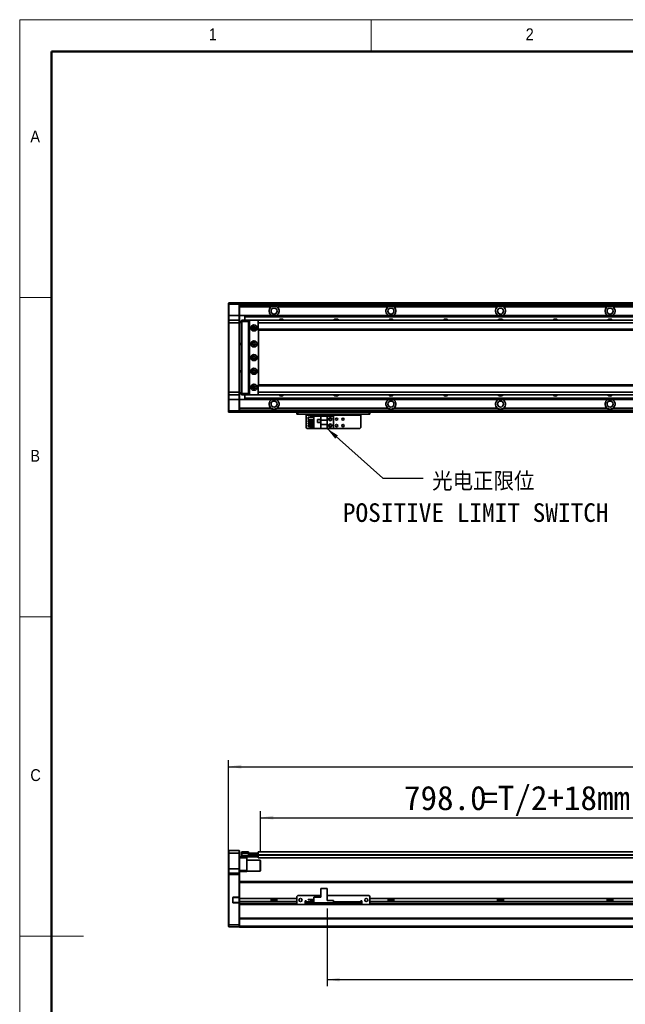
# Model space of a CAD drawing. Header units: millimetres. Extents: x 35 to 2905, y 35 to 2044.
# Tile 2 of 8: x 35 to 698, y 965 to 2044. Entities that reach past the tile are written whole.
import ezdxf

# ---------------------------------------------------------------- set-up
doc = ezdxf.new("R2010")
doc.units = ezdxf.units.MM
doc.header["$LTSCALE"] = 7
doc.layers.add('黑色实线', color=7, linetype='Continuous')
doc.styles.add('SLDTEXTSTYLE1', font='Gothic.ttf', dxfattribs={"width": 0.913})
doc.styles.add('SLDTEXTSTYLE8', font='txt')
doc.styles.add('SLDTEXTSTYLE9', font='txt', dxfattribs={"bigfont": 'bigfont'})
doc.dimstyles.new('SLDDIMSTYLE2', dxfattribs={"dimtxt": 0.18, "dimasz": 14, "dimexe": 0, "dimexo": 0.0625, "dimgap": 0, "dimtad": 0, "dimtih": 1, "dimtoh": 1, "dimdec": 0, "dimrnd": 1e-09, "dimzin": 0, "dimdsep": 46, "dimtxsty": 'Standard', "dimsah": 1, "dimcen": 0.09, "dimadec": 0, "dimazin": 0, "dimtfac": 14, "dimtdec": 0, "dimtofl": 0, "dimtmove": 0, "dimatfit": 3, "dimfxl": 0, "dimfrac": 2, "dimtolj": 1, "dimtzin": 0, "dimarcsym": 0})
doc.dimstyles.new('SLDDIMSTYLE6', dxfattribs={"dimtxt": 26.6, "dimasz": 14, "dimexe": 0, "dimexo": 0.0625, "dimgap": 6.65, "dimtad": 2, "dimdec": 1, "dimrnd": 1e-09, "dimzin": 4, "dimdsep": 46, "dimtxsty": 'SLDTEXTSTYLE8', "dimsah": 1, "dimcen": 0.09, "dimadec": 0, "dimazin": 1, "dimtfac": 1, "dimtdec": 1, "dimtofl": 0, "dimtmove": 0, "dimatfit": 3, "dimfxl": 0, "dimfrac": 2, "dimtolj": 1, "dimtzin": 12, "dimarcsym": 0})

# ---------------------------------------------------------------- blocks, each defined once
blk = doc.blocks.new('SW_NOTE_7')
at = {"layer": '黑色实线', "color": 0, "attachment_point": 2}
for s, insert, char_height, style in [('光电正限位', (65.7, 6.6), 20.37, 'SLDTEXTSTYLE9'), ('POSITIVE LIMIT SWITCH', (57.4, -27.6), 20.373, 'SLDTEXTSTYLE8')]:
    blk.add_mtext(s, dxfattribs=dict(at, insert=insert, char_height=char_height, style=style))
blk = doc.blocks.new('_D_13')
at = {"layer": '黑色实线'}
for p, q in [((263.6, 1115.8), (263.6, 1232.3)), ((2059.6, 1115.8), (2059.6, 1232.3)), ((263.6, 1225.3), (2059.6, 1225.3))]:
    blk.add_line(p, q, dxfattribs=at)
for points in [[(263.6, 1225.3), (277.6, 1223.2), (277.6, 1227.4)], [(2059.6, 1225.3), (2045.6, 1227.4), (2045.6, 1223.2)]]:
    blk.add_solid(points, dxfattribs=at)
at = {"layer": '黑色实线', "insert": (1107.5, 1260.2), "char_height": 26.6, "attachment_point": 1, "style": 'SLDTEXTSTYLE8'}
blk.add_mtext('1796.0', dxfattribs=at)
blk = doc.blocks.new('_D_14')
at = {"layer": '黑色实线'}
for p, q in [((298.6, 1131.5), (298.6, 1176.4)), ((1096.6, 1138.3), (1096.6, 1176.4)), ((298.6, 1169.4), (1096.6, 1169.4))]:
    blk.add_line(p, q, dxfattribs=at)
for points in [[(298.6, 1169.4), (312.6, 1167.3), (312.6, 1171.5)], [(1096.6, 1169.4), (1082.6, 1171.5), (1082.6, 1167.3)]]:
    blk.add_solid(points, dxfattribs=at)
at = {"layer": '黑色实线', "char_height": 26.6, "attachment_point": 1, "style": 'SLDTEXTSTYLE8'}
for s, insert in [('798.0', (455.9, 1204.3)), ('=T/2+18mm', (540.6, 1204.3))]:
    blk.add_mtext(s, dxfattribs=dict(at, insert=insert))
blk = doc.blocks.new('_D_17')
at = {"layer": '黑色实线'}
for p, q in [((371.6, 1069.8), (371.6, 984.9)), ((1151.6, 1077.6), (1151.6, 984.9)), ((371.6, 991.9), (1151.6, 991.9))]:
    blk.add_line(p, q, dxfattribs=at)
for points in [[(371.6, 991.9), (385.6, 989.8), (385.6, 994)], [(1151.6, 991.9), (1137.6, 994), (1137.6, 989.8)]]:
    blk.add_solid(points, dxfattribs=at)
at = {"layer": '黑色实线', "insert": (743.6, 1026.8), "char_height": 26.6, "attachment_point": 1, "style": 'SLDTEXTSTYLE8'}
blk.add_mtext('780.0', dxfattribs=at)

msp = doc.modelspace()

# ---------------------------------------------------------------- linework, layer by layer
at = {"color": 7, "linetype": 'Continuous', "lineweight": 18}
for p, q in [((2905, 2044), (35, 2044)), ((35, 2044), (35, 35)), ((420, 2009), (420, 2044)), ((70, 2009), (2870, 2009)), ((70, 2009), (70, 70)), ((70, 1739.5), (35, 1739.5)), ((35, 1389.5), (70, 1389.5)), ((35, 1039.5), (105, 1039.5))]:
    msp.add_line(p, q, dxfattribs=at)
at = {"color": 7, "linetype": 'Continuous', "lineweight": 50}
for p, q in [((2870, 2009), (70, 2009)), ((70, 2009), (70, 70))]:
    msp.add_line(p, q, dxfattribs=at)
at = {"color": 7, "linetype": 'Continuous', "lineweight": 35}
for p, q in [((263.584771, 1733.3814789), (263.8847612, 1733.6814802)), ((263.584771, 1732.1814809), (263.584771, 1733.3814789)), ((263.584771, 1732.1814809), (263.8847612, 1732.1814809)), ((263.584771, 1719.681478), (263.584771, 1732.1814809)), ((263.8847612, 1733.6814802), (263.8847612, 1732.1814809)), ((263.8847612, 1733.6814802), (275.2847605, 1733.6814802)), ((275.2847605, 1732.1814809), (263.8847612, 1732.1814809)), ((263.8847612, 1732.1814809), (263.8847612, 1719.681478)), ((275.2847605, 1732.1814809), (275.2847605, 1733.6814802)), ((275.2847605, 1733.6814802), (275.5847656, 1733.3814789)), ((275.2847605, 1732.1814809), (275.5847656, 1732.1814809)), ((275.2847605, 1719.681478), (275.2847605, 1732.1814809)), ((1122.0848047, 1733.6814802), (275.5847656, 1733.6814802)), ((275.5847656, 1733.6814802), (275.5847656, 1733.3814789)), ((275.5847656, 1733.3814789), (275.5847656, 1732.1814809)), ((1122.0848047, 1733.1814792), (275.5847656, 1733.1814792)), ((275.5847656, 1732.1814809), (275.5847656, 1719.681478)), ((1122.0848047, 1731.1763417), (275.5847656, 1731.1763417)), ((310.4151868, 1729.1763414), (275.5847656, 1729.1763414)), ((438.4151779, 1729.1763414), (318.2141565, 1729.1763414)), ((318.2141565, 1727.6511219), (318.2141565, 1729.1763414)), ((331.5847598, 1733.4814806), (1122.0848047, 1733.4814806)), ((331.5847598, 1733.4814806), (331.5847598, 1733.2814809)), ((331.5847598, 1733.2814809), (1122.0848047, 1733.2814809)), ((331.5847598, 1733.1814792), (331.5847598, 1733.2814809)), ((558.4151827, 1729.1763414), (444.7543405, 1729.1763414)), ((678.4151875, 1729.1763414), (564.7543155, 1729.1763414)), ((798.4151923, 1729.1763414), (684.7543203, 1729.1763414)), ((263.584771, 1719.681478), (263.8847612, 1719.681478)), ((263.584771, 1714.3814776), (263.584771, 1719.681478)), ((263.8847612, 1719.681478), (263.8847612, 1714.681479)), ((275.2847605, 1719.681478), (263.8847612, 1719.681478)), ((275.2847605, 1714.681479), (275.2847605, 1719.681478)), ((275.2847605, 1719.681478), (275.5847656, 1719.681478)), ((275.5847656, 1719.681478), (275.5847656, 1714.3814776)), ((281.5847777, 1719.6763408), (275.5847656, 1719.6763408)), ((281.5847777, 1719.6763408), (1096.5847455, 1719.6763408)), ((281.5847777, 1719.6763408), (281.5847777, 1719.3833206)), ((281.5847777, 1719.3833206), (1096.5847455, 1719.3833206)), ((281.5847777, 1719.3833206), (281.5847777, 1718.4844602)), ((281.5847777, 1718.4844602), (1096.5847455, 1718.4844602)), ((281.5847777, 1718.4844602), (281.5847777, 1718.1914401)), ((281.5847777, 1718.1914401), (281.5847777, 1714.681479)), ((281.5847777, 1718.1914401), (1096.5847455, 1718.1914401)), ((263.8847612, 1714.681479), (263.584771, 1714.3814776)), ((263.584771, 1711.6814804), (263.584771, 1714.3814776)), ((263.584771, 1635.6814791), (263.584771, 1711.6814804)), ((263.8847612, 1711.6814804), (263.584771, 1711.6814804)), ((263.8847612, 1714.681479), (263.8847612, 1711.6814804)), ((263.8847612, 1714.681479), (275.2847605, 1714.681479)), ((263.8847612, 1711.6814804), (263.8847612, 1635.6814791)), ((275.2847605, 1711.6814804), (263.8847612, 1711.6814804)), ((275.2847605, 1711.6814804), (275.2847605, 1714.681479)), ((275.2847605, 1714.681479), (275.5847656, 1714.3814776)), ((275.2847605, 1635.6814791), (275.2847605, 1711.6814804)), ((275.2847605, 1711.6814804), (275.5847656, 1711.6814804)), ((275.5847656, 1714.3814776), (275.5847656, 1711.6814804)), ((275.5847656, 1713.1814797), (278.0847632, 1713.1814797)), ((278.0847632, 1712.1814777), (275.5847656, 1712.1814777)), ((275.5847656, 1711.6814804), (275.5847656, 1635.6814791)), ((278.0847632, 1714.3814776), (278.3847534, 1714.681479)), ((278.0847632, 1713.1814797), (278.0847632, 1714.3814776)), ((278.0847632, 1634.1814798), (278.0847632, 1713.1814797)), ((278.0847632, 1713.1814797), (278.3847534, 1713.1814797)), ((278.3847534, 1714.681479), (278.3847534, 1713.1814797)), ((278.3847534, 1714.681479), (285.584756, 1714.681479)), ((278.3847534, 1713.1814797), (278.3847534, 1634.1814798)), ((285.584756, 1713.1814797), (278.3847534, 1713.1814797)), ((285.584756, 1714.681479), (285.584756, 1713.1814797)), ((285.584756, 1714.681479), (287.0847665, 1714.681479)), ((286.7847763, 1714.3814776), (285.584756, 1714.3814776)), ((285.584756, 1713.1814797), (285.584756, 1634.1814798)), ((286.0847794, 1712.6814787), (286.0847794, 1634.6814808)), ((286.584773, 1712.6814787), (286.0847794, 1712.6814787)), ((287.0847665, 1714.681479), (286.584773, 1714.181478)), ((286.584773, 1714.181478), (286.584773, 1633.1814777)), ((296.0847699, 1714.681479), (287.0847665, 1714.681479)), ((292.7303993, 1706.6814795), (290.4391073, 1706.6814795)), ((296.5847634, 1714.181478), (296.0847699, 1714.681479)), ((2027.0846568, 1714.681479), (296.0847699, 1714.681479)), ((296.0847699, 1714.0431542), (296.0847699, 1711.6814766)), ((2027.0846568, 1711.6814766), (296.0847699, 1711.6814766)), ((296.0847699, 1711.6814766), (296.0847699, 1704.6814755)), ((296.5847634, 1714.0431542), (296.5847634, 1714.181478)), ((2027.0846568, 1704.6814755), (296.0847699, 1704.6814755)), ((296.0847699, 1704.6814755), (296.0847699, 1703.6814753)), ((296.0847699, 1703.6814753), (2027.0846568, 1703.6814753)), ((296.5847634, 1643.6814804), (296.5847634, 1703.6814753)), ((275.5847656, 1689.1814795), (278.0847632, 1689.1814795)), ((278.0847632, 1688.1814793), (275.5847656, 1688.1814793)), ((275.5847656, 1659.1814783), (278.0847632, 1659.1814783)), ((278.0847632, 1658.18148), (275.5847656, 1658.18148)), ((290.4391073, 1640.681478), (292.7303993, 1640.681478)), ((2027.0846568, 1643.6814804), (296.0847699, 1643.6814804)), ((296.0847699, 1643.6814804), (296.0847699, 1642.6814821)), ((2027.0846568, 1642.6814821), (296.0847699, 1642.6814821)), ((296.0847699, 1642.6814821), (296.0847699, 1635.6814828)), ((263.8847612, 1635.6814791), (263.584771, 1635.6814791)), ((263.584771, 1632.9814781), (263.584771, 1635.6814791)), ((263.8847612, 1632.6814805), (263.584771, 1632.9814781)), ((263.584771, 1627.6814778), (263.584771, 1632.9814781)), ((263.8847612, 1635.6814791), (275.2847605, 1635.6814791)), ((263.8847612, 1635.6814791), (263.8847612, 1632.6814805)), ((275.2847605, 1632.6814805), (263.8847612, 1632.6814805)), ((263.8847612, 1632.6814805), (263.8847612, 1627.6814778)), ((275.2847605, 1635.6814791), (275.5847656, 1635.6814791)), ((275.2847605, 1632.6814805), (275.2847605, 1635.6814791)), ((275.2847605, 1632.6814805), (275.5847656, 1632.9814781)), ((275.2847605, 1627.6814778), (275.2847605, 1632.6814805)), ((275.5847656, 1635.6814791), (275.5847656, 1632.9814781)), ((275.5847656, 1635.1814781), (278.0847632, 1635.1814781)), ((278.0847632, 1634.1814798), (275.5847656, 1634.1814798)), ((275.5847656, 1632.9814781), (275.5847656, 1627.6814778)), ((278.0847632, 1634.1814798), (278.3847534, 1634.1814798)), ((278.0847632, 1632.9814781), (278.0847632, 1634.1814798)), ((278.0847632, 1632.9814781), (278.3847534, 1632.6814805)), ((278.3847534, 1634.1814798), (285.584756, 1634.1814798)), ((278.3847534, 1634.1814798), (278.3847534, 1632.6814805)), ((285.584756, 1632.6814805), (278.3847534, 1632.6814805)), ((281.5847777, 1632.6814805), (281.5847777, 1629.1715157)), ((285.584756, 1634.1814798), (285.584756, 1632.6814805)), ((285.584756, 1632.9814781), (286.7847763, 1632.9814781)), ((287.0847665, 1632.6814805), (285.584756, 1632.6814805)), ((286.0847794, 1634.6814808), (286.584773, 1634.6814808)), ((286.584773, 1633.1814777), (287.0847665, 1632.6814805)), ((287.0847665, 1632.6814805), (296.0847699, 1632.6814805)), ((2027.0846568, 1635.6814828), (296.0847699, 1635.6814828)), ((296.0847699, 1635.6814828), (296.0847699, 1633.3198052)), ((296.0847699, 1632.6814805), (296.5847634, 1633.1814777)), ((2027.0846568, 1632.6814805), (296.0847699, 1632.6814805)), ((296.5847634, 1633.1814777), (296.5847634, 1633.3198052)), ((263.8847612, 1627.6814778), (263.584771, 1627.6814778)), ((263.584771, 1615.1814785), (263.584771, 1627.6814778)), ((275.2847605, 1627.6814778), (263.8847612, 1627.6814778)), ((263.8847612, 1627.6814778), (263.8847612, 1615.1814785)), ((275.5847656, 1627.6814778), (275.2847605, 1627.6814778)), ((275.2847605, 1615.1814785), (275.2847605, 1627.6814778)), ((281.5847777, 1627.6866187), (275.5847656, 1627.6866187)), ((275.5847656, 1627.6814778), (275.5847656, 1615.1814785)), ((281.5847777, 1629.1715157), (1096.5847455, 1629.1715157)), ((281.5847777, 1629.1715157), (281.5847777, 1628.8784992)), ((281.5847777, 1628.8784992), (1096.5847455, 1628.8784992)), ((281.5847777, 1628.8784992), (281.5847777, 1627.9796351)), ((281.5847777, 1627.9796351), (1096.5847455, 1627.9796351)), ((281.5847777, 1627.9796351), (281.5847777, 1627.6866187)), ((281.5847777, 1627.6866187), (1096.5847455, 1627.6866187)), ((263.8847612, 1615.1814785), (263.584771, 1615.1814785)), ((263.584771, 1613.9814768), (263.584771, 1615.1814785)), ((263.8847612, 1613.6814792), (263.584771, 1613.9814768)), ((263.8847612, 1615.1814785), (275.2847605, 1615.1814785)), ((263.8847612, 1615.1814785), (263.8847612, 1613.6814792)), ((275.2847605, 1613.6814792), (263.8847612, 1613.6814792)), ((275.5847656, 1615.1814785), (275.2847605, 1615.1814785)), ((275.2847605, 1613.6814792), (275.2847605, 1615.1814785)), ((275.5847656, 1613.9814768), (275.2847605, 1613.6814792)), ((310.4151868, 1618.1866181), (275.5847656, 1618.1866181)), ((1151.5848123, 1616.1866177), (275.5847656, 1616.1866177)), ((275.5847656, 1615.1814785), (275.5847656, 1613.9814768)), ((275.5847656, 1613.9814768), (275.5847656, 1613.6814792)), ((1151.5848123, 1613.6814792), (275.5847656, 1613.6814792)), ((438.4151779, 1618.1866181), (316.7543494, 1618.1866181)), ((338.5847591, 1611.6814826), (338.5847591, 1613.6814792)), ((339.5847761, 1611.6814826), (338.5847591, 1611.6814826)), ((339.5847761, 1613.6814792), (339.5847761, 1611.6814826)), ((417.5847553, 1611.6814826), (339.5847761, 1611.6814826)), ((348.5847794, 1611.6814826), (348.5847794, 1610.6814806)), ((348.5847794, 1610.6814806), (408.584752, 1610.6814806)), ((348.5847794, 1596.8814779), (348.5847794, 1610.6814806)), ((350.8847736, 1605.7414774), (350.8847736, 1608.2414825)), ((350.8847736, 1608.2414825), (357.0847594, 1608.2414825)), ((353.2847546, 1608.2414825), (353.2847546, 1609.1814775)), ((353.2847546, 1609.1814775), (357.0847594, 1609.1814775)), ((357.0847594, 1595.8814759), (357.0847594, 1609.4814826)), ((357.0847594, 1609.4814826), (364.6347605, 1609.4814826)), ((364.6347605, 1609.4814826), (364.6347605, 1605.1814769)), ((371.5847515, 1609.4814826), (364.6347605, 1609.4814826)), ((371.5847515, 1605.1814769), (371.5847515, 1609.4814826)), ((378.5847508, 1609.4814826), (371.5847515, 1609.4814826)), ((378.5847508, 1609.4814826), (378.5847508, 1595.8814759)), ((408.584752, 1610.6814806), (408.584752, 1611.6814826)), ((408.584752, 1610.6814806), (408.584752, 1596.8814779)), ((417.5847553, 1611.6814826), (417.5847553, 1613.6814792)), ((418.5847722, 1611.6814826), (417.5847553, 1611.6814826)), ((418.5847722, 1613.6814792), (418.5847722, 1611.6814826)), ((558.4151827, 1618.1866181), (444.7543405, 1618.1866181)), ((678.4151875, 1618.1866181), (564.7543155, 1618.1866181)), ((798.4151923, 1618.1866181), (684.7543203, 1618.1866181)), ((350.8847736, 1605.7414774), (357.0847594, 1605.7414774)), ((350.8847736, 1603.2014776), (350.8847736, 1604.7014807)), ((350.8847736, 1604.7014807), (357.0847594, 1604.7014807)), ((350.8847736, 1603.2014776), (357.0847594, 1603.2014776)), ((350.8847736, 1600.6614779), (350.8847736, 1602.1614809)), ((350.8847736, 1602.1614809), (357.0847594, 1602.1614809)), ((350.8847736, 1600.6614779), (357.0847594, 1600.6614779)), ((350.8847736, 1598.1214781), (350.8847736, 1599.6214811)), ((350.8847736, 1599.6214811), (357.0847594, 1599.6214811)), ((350.8847736, 1598.1214781), (357.0847594, 1598.1214781)), ((353.2847546, 1604.7014807), (353.2847546, 1605.7414774)), ((353.2847546, 1602.1614809), (353.2847546, 1603.2014776)), ((353.2847546, 1599.6214811), (353.2847546, 1600.6614779)), ((353.2847546, 1596.181481), (353.2847546, 1598.1214781)), ((364.3847786, 1605.7814796), (361.1847543, 1605.7814796)), ((361.1847543, 1605.7814796), (361.1847543, 1602.5814776)), ((361.1847543, 1602.5814776), (364.3847786, 1602.5814776)), ((361.2847709, 1605.6814779), (361.2847709, 1602.6814793)), ((364.284762, 1605.6814779), (361.2847709, 1605.6814779)), ((361.2847709, 1602.6814793), (364.284762, 1602.6814793)), ((364.284762, 1602.6814793), (364.284762, 1605.6814779)), ((364.3847786, 1602.5814776), (364.3847786, 1605.7814796)), ((371.5847515, 1605.1814769), (364.6347605, 1605.1814769)), ((364.6347605, 1600.1814816), (364.6347605, 1605.1814769)), ((364.6347605, 1600.1814816), (371.5847515, 1600.1814816)), ((364.6347605, 1600.1814816), (364.6347605, 1595.8814759)), ((371.5847515, 1605.1814769), (371.5847515, 1600.1814816)), ((371.5847515, 1595.8814759), (371.5847515, 1600.1814816)), ((348.5847794, 1596.8814779), (349.5847665, 1595.8814759)), ((357.0847594, 1595.8814759), (349.5847665, 1595.8814759)), ((353.2847546, 1596.181481), (357.0847594, 1596.181481)), ((357.0847594, 1595.8814759), (364.6347605, 1595.8814759)), ((364.6347605, 1595.8814759), (371.5847515, 1595.8814759)), ((378.5847508, 1595.8814759), (371.5847515, 1595.8814759)), ((407.5847648, 1595.8814759), (378.5847508, 1595.8814759)), ((407.5847648, 1595.8814759), (408.584752, 1596.8814779)), ((263.8847612, 1133.442451), (263.584771, 1133.1424459)), ((263.584771, 1130.4424449), (263.584771, 1133.1424459)), ((263.8847612, 1133.442451), (263.8847612, 1130.4424449)), ((263.8847612, 1133.442451), (275.2847605, 1133.442451)), ((275.2847605, 1130.4424449), (275.2847605, 1133.442451)), ((275.2847605, 1133.442451), (275.5847656, 1133.1424459)), ((275.5847656, 1133.1424459), (275.5847656, 1130.4424449)), ((263.8847612, 1130.4424449), (263.584771, 1130.4424449)), ((263.584771, 1113.4424477), (263.584771, 1130.4424449)), ((275.2847605, 1130.4424449), (263.8847612, 1130.4424449)), ((263.8847612, 1130.4424449), (263.8847612, 1113.4424477)), ((275.2847605, 1113.4424477), (275.2847605, 1130.4424449)), ((275.2847605, 1130.4424449), (275.5847656, 1130.4424449)), ((275.5847656, 1130.4424449), (275.5847656, 1113.4424477)), ((275.5847656, 1126.4424442), (278.3847534, 1126.4424442)), ((283.584752, 1125.4424497), (275.5847656, 1125.4424497)), ((278.0847632, 1131.6424503), (278.3847534, 1131.9424479)), ((278.0847632, 1130.4424449), (278.0847632, 1131.6424503)), ((278.0847632, 1127.9424473), (278.0847632, 1130.4424449)), ((278.0847632, 1130.4424449), (278.3847534, 1130.4424449)), ((278.0847632, 1126.7424493), (278.0847632, 1127.9424473)), ((278.3847534, 1127.9424473), (278.0847632, 1127.9424473)), ((278.3847534, 1126.4424442), (278.0847632, 1126.7424493)), ((278.3847534, 1131.9424479), (278.3847534, 1130.4424449)), ((278.3847534, 1131.9424479), (285.584756, 1131.9424479)), ((285.584756, 1130.4424449), (278.3847534, 1130.4424449)), ((278.3847534, 1130.4424449), (278.3847534, 1127.9424473)), ((278.3847534, 1127.9424473), (295.7847797, 1127.9424473)), ((278.3847534, 1127.9424473), (278.3847534, 1126.4424442)), ((295.7847797, 1126.4424442), (278.3847534, 1126.4424442)), ((283.584752, 1126.4424442), (283.584752, 1125.4424497)), ((283.584752, 1125.4424497), (283.584752, 1111.4424474)), ((298.2847773, 1122.9424483), (283.584752, 1122.9424483)), ((285.584756, 1131.9424479), (285.584756, 1130.4424449)), ((285.584756, 1128.1424507), (285.584756, 1130.4424449)), ((285.584756, 1128.4424483), (295.7847797, 1128.4424483)), ((295.7847797, 1128.1424507), (285.584756, 1128.1424507)), ((286.0847794, 1128.4424483), (286.0847794, 1128.6424442)), ((286.0847794, 1128.6424442), (286.584773, 1128.6424442)), ((286.584773, 1128.6424442), (286.584773, 1130.6424483)), ((286.584773, 1130.6424483), (287.0847665, 1130.6424483)), ((287.0847665, 1128.6424442), (286.584773, 1128.6424442)), ((287.0847665, 1130.6424483), (287.0847665, 1128.6424442)), ((287.0847665, 1130.6424483), (296.0847699, 1130.6424483)), ((287.0847665, 1128.6424442), (296.0847699, 1128.6424442)), ((295.7847797, 1128.4424483), (295.7847797, 1128.1424507)), ((295.7847797, 1128.4424483), (296.0847699, 1128.1424507)), ((295.7847797, 1128.4424483), (296.0847699, 1128.4424483)), ((295.7847797, 1127.9424473), (295.7847797, 1128.1424507)), ((295.7847797, 1128.1424507), (296.0847699, 1128.1424507)), ((295.7847797, 1126.4424442), (295.7847797, 1127.9424473)), ((295.7847797, 1127.9424473), (296.0847699, 1127.9424473)), ((295.7847797, 1126.4424442), (296.0847699, 1126.7424493)), ((2027.0846568, 1131.7924454), (296.0847699, 1131.7924454)), ((296.0847699, 1131.7924454), (296.0847699, 1130.6424483)), ((296.0847699, 1128.6424442), (296.0847699, 1130.6424483)), ((296.0847699, 1130.6424483), (296.5847634, 1130.6424483)), ((296.0847699, 1128.7924468), (296.0847699, 1128.2924457)), ((296.0847699, 1128.2924457), (296.0847699, 1125.2924471)), ((1096.5847455, 1125.2924471), (296.0847699, 1125.2924471)), ((296.5847634, 1130.6424483), (296.5847634, 1130.4507597)), ((298.5847675, 1122.642447), (298.2847773, 1122.9424483)), ((298.2847773, 1110.9424463), (298.2847773, 1122.9424483)), ((298.5847675, 1122.642447), (298.5847675, 1111.2424477)), ((263.8847612, 1113.4424477), (263.584771, 1113.4424477)), ((263.584771, 1108.1424474), (263.584771, 1113.4424477)), ((263.8847612, 1113.4424477), (263.8847612, 1108.4424487)), ((275.2847605, 1113.4424477), (263.8847612, 1113.4424477)), ((275.2847605, 1108.4424487), (275.2847605, 1113.4424477)), ((275.5847656, 1113.4424477), (275.2847605, 1113.4424477)), ((275.5847656, 1113.4424477), (275.5847656, 1108.1424474)), ((263.8847612, 1108.4424487), (263.584771, 1108.1424474)), ((263.584771, 1106.9424494), (263.584771, 1108.1424474)), ((263.584771, 1052.0667124), (263.584771, 1106.9424494)), ((263.8847612, 1106.9424494), (263.584771, 1106.9424494)), ((263.8847612, 1108.4424487), (263.8847612, 1106.9424494)), ((263.8847612, 1108.4424487), (275.2847605, 1108.4424487)), ((263.8847612, 1106.9424494), (263.8847612, 1051.9424479)), ((275.2847605, 1106.9424494), (263.8847612, 1106.9424494)), ((275.2847605, 1106.9424494), (275.2847605, 1108.4424487)), ((275.5847656, 1108.1424474), (275.2847605, 1108.4424487)), ((275.2847605, 1082.2924475), (275.2847605, 1106.9424494)), ((275.5847656, 1106.9424494), (275.2847605, 1106.9424494)), ((275.5847656, 1111.4424474), (283.584752, 1111.4424474)), ((283.584752, 1110.4424491), (275.5847656, 1110.4424491)), ((275.5847656, 1108.1424474), (275.5847656, 1106.9424494)), ((275.5847656, 1106.9424494), (275.5847656, 1099.0965969)), ((283.584752, 1111.4424474), (283.584752, 1110.4424491)), ((283.584752, 1110.9424463), (298.2847773, 1110.9424463)), ((298.2847773, 1110.9424463), (298.5847675, 1111.2424477)), ((1151.5848123, 1099.3824533), (275.5847656, 1099.3824533)), ((275.5847656, 1099.0965969), (275.5847656, 1098.3824513)), ((275.5847656, 1080.8393403), (275.5847656, 1098.3824513)), ((281.5847777, 1099.4424491), (1101.7347061, 1099.4424491)), ((281.5847777, 1099.4424491), (281.5847777, 1099.3824533)), ((364.6347605, 1091.6393406), (364.6347605, 1082.3393415)), ((364.6347605, 1091.6393406), (371.5847515, 1091.6393406)), ((371.5847515, 1091.6393406), (371.5847515, 1078.7393401)), ((268.2847612, 1081.492447), (268.2847612, 1076.7924475)), ((268.2847612, 1081.492447), (268.5847663, 1081.492447)), ((268.5847663, 1076.7924475), (268.5847663, 1081.492447)), ((275.2847605, 1082.2924475), (269.0847598, 1082.2924475)), ((269.0847598, 1082.2924475), (269.0847598, 1081.992448)), ((269.0847598, 1081.992448), (275.1604997, 1081.992448)), ((275.2847605, 1082.2924475), (275.1604997, 1081.992448)), ((275.1604997, 1081.992448), (275.2847605, 1081.992448)), ((275.5847656, 1082.2924475), (275.2847605, 1082.2924475)), ((275.2847605, 1081.992448), (275.5847656, 1082.2924475)), ((275.2847605, 1081.992448), (275.2847605, 1076.2924475)), ((338.5847591, 1080.8393403), (275.5847656, 1080.8393403)), ((275.5847656, 1077.4393405), (275.5847656, 1080.8393403)), ((310.4151868, 1080.8393403), (310.4151868, 1077.4393405)), ((316.7543494, 1079.439799), (310.4151868, 1079.439799)), ((316.7543494, 1077.4393405), (316.7543494, 1080.8393403)), ((339.5847761, 1084.1393403), (338.5847591, 1083.1393401)), ((338.5847591, 1083.1393401), (338.5847591, 1075.1393407)), ((364.6347605, 1084.1393403), (339.5847761, 1084.1393403)), ((350.8847736, 1079.38934), (350.8847736, 1079.6893413)), ((350.8847736, 1079.6893413), (357.0847594, 1079.6893413)), ((350.8847736, 1079.38934), (357.0847594, 1079.38934)), ((357.0847594, 1076.1393408), (357.0847594, 1082.3393415)), ((357.0847594, 1082.3393415), (364.6347605, 1082.3393415)), ((417.5847553, 1084.1393403), (371.5847515, 1084.1393403)), ((418.5847722, 1083.1393401), (417.5847553, 1084.1393403)), ((418.5847722, 1075.1393407), (418.5847722, 1083.1393401)), ((1904.5847141, 1080.8393403), (418.5847722, 1080.8393403)), ((438.4151779, 1080.8393403), (438.4151779, 1077.4393405)), ((444.7543405, 1079.439799), (438.4151779, 1079.439799)), ((444.7543405, 1077.4393405), (444.7543405, 1080.8393403)), ((558.4151827, 1080.8393403), (558.4151827, 1077.4393405)), ((564.7543155, 1079.439799), (558.4151827, 1079.439799)), ((564.7543155, 1077.4393405), (564.7543155, 1080.8393403)), ((678.4151875, 1080.8393403), (678.4151875, 1077.4393405)), ((684.7543203, 1079.439799), (678.4151875, 1079.439799)), ((684.7543203, 1077.4393405), (684.7543203, 1080.8393403)), ((268.2847612, 1076.7924475), (268.5847663, 1076.7924475)), ((269.0847598, 1075.992448), (269.0847598, 1076.2924475)), ((275.1604997, 1076.2924475), (269.0847598, 1076.2924475)), ((269.0847598, 1075.992448), (275.2847605, 1075.992448)), ((275.1604997, 1076.2924475), (275.2847605, 1075.992448)), ((275.2847605, 1076.2924475), (275.1604997, 1076.2924475)), ((275.2847605, 1076.2924475), (275.5847656, 1075.992448)), ((275.2847605, 1051.9424479), (275.2847605, 1075.992448)), ((275.2847605, 1075.992448), (275.5847656, 1075.992448)), ((338.5847591, 1077.4393405), (275.5847656, 1077.4393405)), ((275.5847656, 1075.3824475), (275.5847656, 1077.4393405)), ((275.5847656, 1075.3824475), (275.5847656, 1074.6683047)), ((275.5847656, 1074.6683047), (275.5847656, 1059.0965908)), ((339.3416487, 1074.3824483), (275.5847656, 1074.3824483)), ((338.5847591, 1075.1393407), (339.5847761, 1074.1393405)), ((339.5847761, 1074.1393405), (347.5847625, 1074.1393405)), ((348.5847794, 1078.1393412), (347.5847625, 1078.1393412)), ((347.5847625, 1078.1393412), (347.5847625, 1074.1393405)), ((348.5847794, 1077.4393405), (347.5847625, 1077.4393405)), ((348.5847794, 1074.3824483), (347.5847625, 1074.3824483)), ((348.5847794, 1077.139341), (348.5847794, 1078.1393412)), ((348.5847794, 1077.139341), (348.5847794, 1076.1393408)), ((348.5847794, 1074.1393405), (348.5847794, 1076.1393408)), ((348.5847794, 1076.1393408), (349.5847665, 1076.1393408)), ((349.5847665, 1074.1393405), (348.5847794, 1074.1393405)), ((349.5847665, 1076.1393408), (349.5847665, 1074.1393405)), ((407.5847648, 1076.1393408), (349.5847665, 1076.1393408)), ((407.5847648, 1074.1393405), (349.5847665, 1074.1393405)), ((353.2847546, 1076.7393407), (353.2847546, 1077.4393405)), ((353.2847546, 1077.4393405), (357.0847594, 1077.4393405)), ((353.2847546, 1076.7393407), (357.0847594, 1076.7393407)), ((357.0847594, 1076.1393408), (378.5847508, 1076.1393408)), ((378.5847508, 1078.7393401), (371.5847515, 1078.7393401)), ((378.5847508, 1076.1393408), (378.5847508, 1078.7393401)), ((407.5847648, 1074.1393405), (407.5847648, 1076.1393408)), ((407.5847648, 1076.1393408), (408.584752, 1076.1393408)), ((408.584752, 1074.1393405), (407.5847648, 1074.1393405)), ((409.5847689, 1078.1393412), (408.584752, 1078.1393412)), ((408.584752, 1078.1393412), (408.584752, 1077.139341)), ((409.5847689, 1077.4393405), (408.584752, 1077.4393405)), ((408.584752, 1076.1393408), (408.584752, 1077.139341)), ((408.584752, 1076.1393408), (408.584752, 1074.1393405)), ((409.5847689, 1074.3824483), (408.584752, 1074.3824483)), ((409.5847689, 1074.1393405), (409.5847689, 1078.1393412)), ((409.5847689, 1074.1393405), (417.5847553, 1074.1393405)), ((417.5847553, 1074.1393405), (418.5847722, 1075.1393407)), ((1905.3416931, 1074.3824483), (417.8278827, 1074.3824483)), ((1904.5847141, 1077.4393405), (418.5847722, 1077.4393405)), ((2047.5848399, 1059.3824479), (275.5847656, 1059.3824479)), ((275.5847656, 1059.0965908), (275.5847656, 1058.3824478)), ((2047.5848399, 1058.3824478), (275.5847656, 1058.3824478)), ((275.5847656, 1050.4424476), (275.5847656, 1058.3824478)), ((263.584771, 1052.0667124), (263.8847612, 1051.9424479)), ((263.584771, 1050.2424479), (263.584771, 1052.0667124)), ((263.584771, 1050.2424479), (263.8847612, 1049.9424475)), ((263.8847612, 1051.9424479), (275.2847605, 1051.9424479)), ((263.8847612, 1051.9424479), (263.8847612, 1049.9424475)), ((275.2847605, 1049.9424475), (263.8847612, 1049.9424475)), ((275.5847656, 1052.0667124), (275.2847605, 1051.9424479)), ((275.2847605, 1049.9424475), (275.2847605, 1051.9424479)), ((275.5847656, 1050.2424479), (275.2847605, 1049.9424475)), ((2047.5848399, 1050.4424476), (275.5847656, 1050.4424476)), ((275.5847656, 1049.4424474), (275.5847656, 1050.4424476)), ((2047.5848399, 1049.4424474), (275.5847656, 1049.4424474))]:
    msp.add_line(p, q, dxfattribs=at)
at = {"color": 8, "linetype": 'Continuous', "lineweight": 35}
for p, q in [((1122.0848047, 1732.6814782), (275.5847656, 1732.6814782)), ((1151.5848123, 1614.6814775), (275.5847656, 1614.6814775)), ((1096.5847455, 1128.7924468), (296.0847699, 1128.7924468)), ((1096.5847455, 1128.2924457), (296.0847699, 1128.2924457)), ((1151.5848123, 1098.3824513), (275.5847656, 1098.3824513)), ((338.5847591, 1075.3824475), (275.5847656, 1075.3824475)), ((348.5847794, 1075.3824475), (347.5847625, 1075.3824475)), ((353.2847546, 1077.139341), (348.5847794, 1077.139341)), ((408.584752, 1077.139341), (378.5847508, 1077.139341)), ((409.5847689, 1075.3824475), (408.584752, 1075.3824475)), ((1904.5847141, 1075.3824475), (418.5847722, 1075.3824475))]:
    msp.add_line(p, q, dxfattribs=at)
at = {"color": 7, "linetype": 'Continuous', "lineweight": 35}
for centre, radius in [((313.5847656, 1724.6814792), 3.3), ((441.5847656, 1724.6814792), 3.3), ((561.5847656, 1724.6814792), 3.3), ((681.5847656, 1724.6814792), 3.3), ((291.5847656, 1706.1814792), 3.36), ((291.5847656, 1706.1814792), 1.7), ((291.5847656, 1706.1814792), 1.6), ((291.5847656, 1706.1814792), 1.25), ((291.5847656, 1688.6814792), 3.36), ((291.5847656, 1688.6814792), 1.7), ((291.5847656, 1688.6814792), 1.6), ((291.5847656, 1688.6814792), 1.25), ((291.5847656, 1673.6814792), 3.36), ((291.5847656, 1673.6814792), 1.7), ((291.5847656, 1673.6814792), 1.6), ((291.5847656, 1673.6814792), 1.25), ((291.5847656, 1658.6814792), 3.36), ((291.5847656, 1658.6814792), 1.7), ((291.5847656, 1658.6814792), 1.6), ((291.5847656, 1658.6814792), 1.25), ((291.5847656, 1641.1814792), 3.36), ((291.5847656, 1641.1814792), 1.7), ((291.5847656, 1641.1814792), 1.6), ((291.5847656, 1641.1814792), 1.25), ((313.5847656, 1622.6814792), 3.3), ((441.5847656, 1622.6814792), 3.3), ((561.5847656, 1622.6814792), 3.3), ((681.5847656, 1622.6814792), 3.3), ((375.0847656, 1606.1814792), 1.75), ((375.0847656, 1599.1814792), 1.75), ((375.0847656, 1606.1814792), 1.25), ((375.0847656, 1599.1814792), 1.25), ((382.0847656, 1606.1814792), 1.25), ((382.0847656, 1599.1814792), 1.25), ((389.0847656, 1606.1814792), 1.25), ((389.0847656, 1599.1814792), 1.25), ((342.5847656, 1079.1393409), 1.7), ((414.5847656, 1079.1393409), 1.7)]:
    msp.add_circle(centre, radius, dxfattribs=at)
for centre, radius, start, end in [((313.5847656, 1724.6814792), 5.5, 125.1897877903, 245.5088204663), ((313.5847656, 1724.6814792), 5.5, 294.4911795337, 32.679209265), ((441.5847656, 1724.6814792), 5.5, 125.1897877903, 245.5088204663), ((441.5847656, 1724.6814792), 5.5, 294.4911795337, 54.8102122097), ((561.5847656, 1724.6814792), 5.5, 125.1897877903, 245.5088204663), ((561.5847656, 1724.6814792), 5.5, 294.4911795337, 54.8102122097), ((681.5847656, 1724.6814792), 5.5, 125.1897877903, 245.5088204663), ((681.5847656, 1724.6814792), 5.5, 294.4911795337, 54.8102122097), ((321.5847656, 1712.1763412), 3.75, 41.9157204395, 138.0842795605), ((381.5847656, 1712.1763412), 3.75, 41.9157204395, 138.0842795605), ((441.5847656, 1712.1763412), 3.75, 41.9157204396, 138.0842795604), ((501.5847656, 1712.1763412), 3.75, 41.9157204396, 138.0842795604), ((561.5847656, 1712.1763412), 3.75, 41.9157204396, 138.0842795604), ((621.5847656, 1712.1763412), 3.75, 41.9157204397, 138.0842795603), ((681.5847656, 1712.1763412), 3.75, 41.9157204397, 138.0842795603), ((321.5847656, 1635.1866173), 3.75, 221.9157203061, 318.0842796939), ((381.5847656, 1635.1866173), 3.75, 221.9157203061, 318.0842796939), ((441.5847656, 1635.1866173), 3.75, 221.9157203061, 318.0842796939), ((501.5847656, 1635.1866173), 3.75, 221.9157203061, 318.0842796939), ((561.5847656, 1635.1866173), 3.75, 221.9157203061, 318.0842796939), ((621.5847656, 1635.1866173), 3.75, 221.9157203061, 318.0842796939), ((681.5847656, 1635.1866173), 3.75, 221.9157203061, 318.0842796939), ((313.5847656, 1622.6814792), 5.5, 114.4911795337, 234.8102122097), ((313.5847656, 1622.6814792), 5.5, 305.1897877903, 65.5088204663), ((441.5847656, 1622.6814792), 5.5, 114.4911795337, 234.8102122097), ((441.5847656, 1622.6814792), 5.5, 305.1897877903, 65.5088204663), ((561.5847656, 1622.6814792), 5.5, 114.4911795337, 234.8102122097), ((561.5847656, 1622.6814792), 5.5, 305.1897877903, 65.5088204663), ((681.5847656, 1622.6814792), 5.5, 114.4911795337, 234.8102122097), ((681.5847656, 1622.6814792), 5.5, 305.1897877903, 65.5088204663), ((269.0847656, 1081.4924479), 0.8, 90, 180), ((269.0847656, 1081.4924479), 0.5, 90, 180), ((269.0847656, 1076.7924479), 0.8, 180, 270), ((269.0847656, 1076.7924479), 0.5, 180, 270)]:
    msp.add_arc(centre, radius, start, end, dxfattribs=at)
for points, knots in [([(314.9365567, 1730.0127734), (314.5189871, 1730.0878576), (313.5293562, 1730.2658057), (311.9179979, 1730.0395264), (310.9140194, 1729.462861), (310.4151868, 1729.1763414)], [0, 0, 0, 0, 0.2686124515, 0.6366057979, 1, 1, 1, 1]), ([(318.2141565, 1729.1763414), (318.2184321, 1729.4006131), (318.2269848, 1729.8492406), (318.2452958, 1730.4047037), (318.1640227, 1730.8054011), (317.9556683, 1731.0342159), (317.618149, 1731.1383988), (317.1869732, 1731.1713421), (316.671856, 1731.175011), (316.122009, 1731.1740321), (315.6192486, 1731.1515885), (315.2432503, 1731.0524871), (315.0283594, 1730.8386416), (314.9393596, 1730.5164994), (314.9325921, 1730.2198499), (314.9360598, 1730.0387273), (314.9365567, 1730.0127734)], [0, 0, 0, 0, 0.0948860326, 0.1898076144, 0.2641619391, 0.3388859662, 0.4052544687, 0.4731459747, 0.5475490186, 0.6255178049, 0.703826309, 0.7798809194, 0.8488465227, 0.9147199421, 0.9877798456, 1, 1, 1, 1]), ([(318.2141565, 1727.6511219), (318.2009966, 1727.6715185), (318.1565681, 1727.7403785), (317.9690422, 1728.0141302), (317.58694, 1728.4789452), (317.0248341, 1728.9971603), (316.4112139, 1729.4160467), (315.8381768, 1729.7096676), (315.3675606, 1729.8901138), (315.0505552, 1729.9841116), (314.9500141, 1730.0093353), (314.9379323, 1730.0124219), (314.9365567, 1730.0127734)], [0, 0, 0, 0, 0.03820648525, 0.12898712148, 0.27699820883, 0.43175040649, 0.56430614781, 0.67596000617, 0.78805432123, 0.88958477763, 0.98742846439, 1, 1, 1, 1]), ([(444.7543405, 1729.1763414), (444.2948396, 1729.4457356), (443.34643, 1730.001765), (441.6625365, 1730.2611963), (439.9203716, 1730.0456789), (438.9147986, 1729.4649016), (438.4151779, 1729.1763414)], [0, 0, 0, 0, 0.235691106, 0.4864662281, 0.7448498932, 1, 1, 1, 1]), ([(564.7543155, 1729.1763414), (564.2948247, 1729.4457359), (563.3464197, 1730.0017757), (561.6625298, 1730.2611943), (559.9203681, 1730.0456746), (558.9148034, 1729.4649018), (558.4151827, 1729.1763414)], [0, 0, 0, 0, 0.2356881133, 0.4864685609, 0.7448488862, 1, 1, 1, 1]), ([(684.7543203, 1729.1763414), (684.2948295, 1729.4457359), (683.3464244, 1730.0017757), (681.6625345, 1730.2611943), (679.9203728, 1730.0456746), (678.9148082, 1729.4649018), (678.4151875, 1729.1763414)], [0, 0, 0, 0, 0.2356881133, 0.4864685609, 0.7448488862, 1, 1, 1, 1]), ([(310.4151868, 1618.1866181), (310.8746877, 1617.9172238), (311.8231057, 1617.3611894), (313.5070017, 1617.1017639), (315.2491641, 1617.3172852), (316.2547287, 1617.8980578), (316.7543494, 1618.1866181)], [0, 0, 0, 0, 0.23569111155, 0.48647057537, 0.74484988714, 1, 1, 1, 1]), ([(438.4151779, 1618.1866181), (438.8746789, 1617.9172238), (439.8230969, 1617.3611894), (441.5069929, 1617.1017639), (443.2491553, 1617.3172852), (444.2547199, 1617.8980578), (444.7543405, 1618.1866181)], [0, 0, 0, 0, 0.23569111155, 0.48647057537, 0.74484988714, 1, 1, 1, 1]), ([(558.4151827, 1618.1866181), (558.8746735, 1617.9172235), (559.8230786, 1617.3611837), (561.5069684, 1617.1017651), (563.2491301, 1617.3172849), (564.2546948, 1617.8980577), (564.7543155, 1618.1866181)], [0, 0, 0, 0, 0.2356881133, 0.4864685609, 0.7448488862, 1, 1, 1, 1]), ([(678.4151875, 1618.1866181), (678.8746782, 1617.9172235), (679.8230833, 1617.3611837), (681.5069732, 1617.1017651), (683.2491349, 1617.3172849), (684.2546996, 1617.8980577), (684.7543203, 1618.1866181)], [0, 0, 0, 0, 0.2356881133, 0.4864685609, 0.7448488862, 1, 1, 1, 1])]:
    msp.add_open_spline(points, degree=3, knots=knots, dxfattribs=at)

# ---------------------------------------------------------------- block references
at = {"layer": '黑色实线', "color": 7}
msp.add_blockref('SW_NOTE_7', (477.0258222, 1541.5332885), dxfattribs=at)

# ---------------------------------------------------------------- texts
at = {"color": 7, "linetype": 'Continuous', "lineweight": 0, "char_height": 12.9645833, "attachment_point": 1, "style": 'SLDTEXTSTYLE1'}
for s, insert in [('1', (242.0833333, 2034.5241742)), ('2', (589.1666667, 2034.5241742)), ('A', (46.6666667, 1922.5241462)), ('B', (46.6666667, 1572.5241462)), ('C', (46.6666667, 1222.5241462))]:
    msp.add_mtext(s, dxfattribs=dict(at, insert=insert))

# ---------------------------------------------------------------- dimensions: what is measured, and where the dimension line sits
at = {"layer": '黑色实线'}
for base, p1, p2, picture, middle in [((2059.5847656, 1225.3434697), (263.5847656, 1106.9424479), (2059.5847656, 1106.9424479), '_D_13', (1159.5171242, 1225.3434697)), ((1151.5847656, 991.9388038), (371.5847656, 1078.7393409), (1151.5847656, 1086.4424479), '_D_17', (785.9820326, 991.9388038))]:
    dim = msp.add_linear_dim(base=base, p1=p1, p2=p2, dimstyle='SLDDIMSTYLE6', dxfattribs=at)
    dim.commit()
    dim.dimension.update_dxf_attribs({"geometry": picture, "text_midpoint": middle, "dimtype": 160})
dim = msp.add_linear_dim(base=(1096.5847656, 1169.3625684), p1=(298.5847656, 1122.6424479), p2=(1096.5847656, 1129.4424479), text='<>=T/2+18mm', dimstyle='SLDDIMSTYLE6', dxfattribs=at)
dim.commit()
dim.dimension.update_dxf_attribs({"geometry": '_D_14', "text_midpoint": (598.4461081, 1169.3625684), "dimtype": 160})

# ---------------------------------------------------------------- leaders
at = {"layer": '黑色实线', "color": 7}
msp.add_leader([(371.5847656, 1595.8814792), (432.5758222, 1541.5332885), (477.0258222, 1541.5332885)], dimstyle='SLDDIMSTYLE2', dxfattribs=at)

doc.saveas('drawing.dxf')
